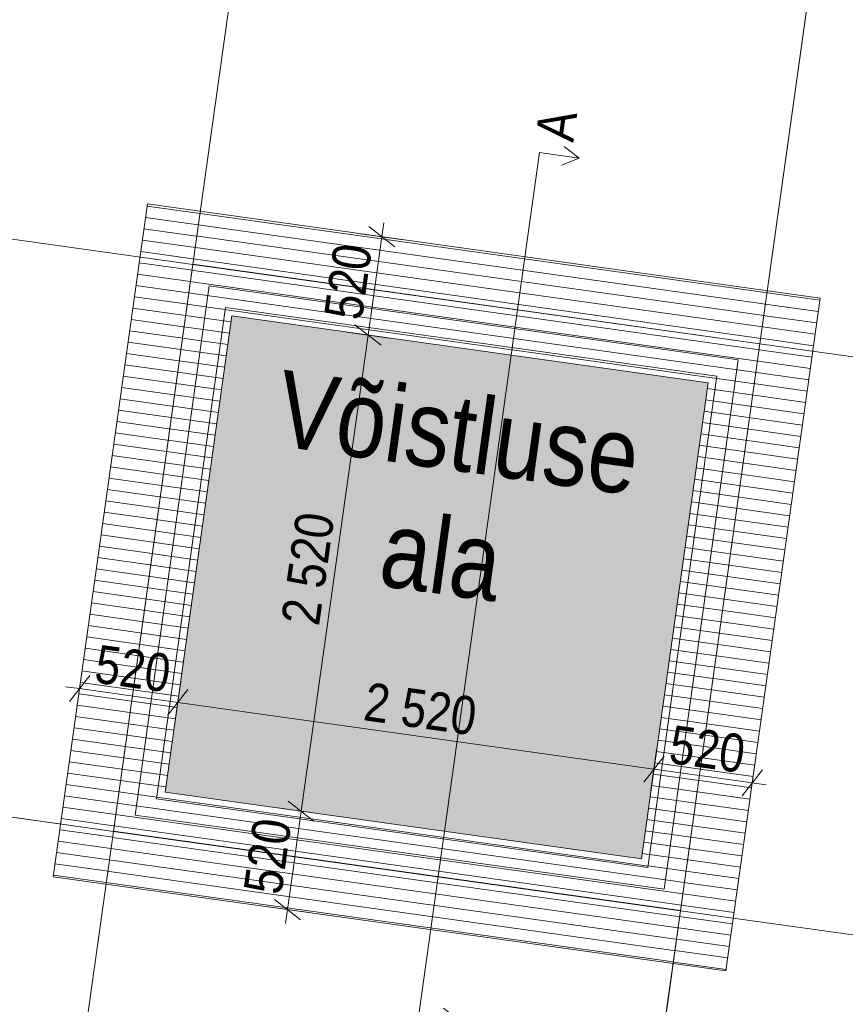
# Model space of a CAD drawing. Header units: millimetres. Extents: x 74467 to 235410, y -65 to 114857.
# Tile 155 of 256: x 101035 to 105362, y 71684 to 76843. Entities that reach past the tile are written whole.
import ezdxf

# ---------------------------------------------------------------- set-up
doc = ezdxf.new("R2010")
doc.units = ezdxf.units.MM
doc.header["$MEASUREMENT"] = 0
doc.linetypes.add('Wipeout_Contour', pattern=[1000, 0, -1000])
doc.layers.add('00 Kunstikonkursi LÜ jaoks asendi 2D', color=7, linetype='Continuous')
doc.styles.add('GENERATED_STYLE_4', font='txt', dxfattribs={"width": 0.84})
doc.dimstyles.new('GENERATED_STYLE__4', dxfattribs={"dimtxt": 200, "dimasz": 114, "dimexe": 0.18, "dimexo": 3, "dimgap": 0, "dimtad": 1, "dimdec": 0, "dimzin": 0, "dimdsep": 46, "dimtxsty": 'GENERATED_STYLE_4', "dimblk": 'ARROWHEAD_2', "dimblk1": 'ARROWHEAD_2', "dimblk2": 'ARROWHEAD_2', "dimcen": 0.09, "dimclrd": 5, "dimclre": 5, "dimclrt": 5, "dimadec": 1, "dimazin": 0, "dimtfac": 1, "dimtdec": 4, "dimtmove": 0, "dimatfit": 3, "dimfxl": 0, "dimtolj": 1, "dimtzin": 0, "dimarcsym": 0})

# ---------------------------------------------------------------- blocks, each defined once
blk = doc.blocks.new('Polyline_1_1', base_point=(103967.1, 76117.6))
at = {"layer": '00 Kunstikonkursi LÜ jaoks asendi 2D', "color": 141, "linetype": 'Continuous', "lineweight": 13, "true_color": 0x83cfe1}
for p, q in [((103967.1, 76117.6), (103888.3, 76179.1)), ((103967.1, 76117.6), (103874.4, 76080.1)), ((103334.6, 71601.7), (103255.8, 71663.2)), ((103334.6, 71601.7), (103241.9, 71564.2))]:
    blk.add_line(p, q, dxfattribs=at)
at = {"layer": '00 Kunstikonkursi LÜ jaoks asendi 2D', "color": 141, "linetype": 'Continuous', "lineweight": 13, "true_color": 0x83cfe1, "flags": 128}
blk.add_lwpolyline([(103967.1, 76117.6), (103758.8, 76146.8), (103126.3, 71630.9), (103334.6, 71601.7)], dxfattribs=at)
blk = doc.blocks.new('*D3160')
at = {"layer": '00 Kunstikonkursi LÜ jaoks asendi 2D', "color": 5, "linetype": 'Continuous', "lineweight": 13}
for p, q in [((104305.5, 72847.9), (104412.1, 72984.4)), ((104873.8, 72844), (104358.8, 72916.2)), ((104820.5, 72775.8), (104927, 72912.3)), ((104889.4, 72955.5), (104858.2, 72732.6)), ((104946.4, 72833.9), (104873.8, 72844))]:
    blk.add_line(p, q, dxfattribs=at)
at = {"layer": '00 Kunstikonkursi LÜ jaoks asendi 2D', "color": 5, "lineweight": 13, "insert": (104430.5, 72946.5), "char_height": 200, "attachment_point": 7, "rotation": 352.027, "style": 'GENERATED_STYLE_4'}
blk.add_mtext('\\A1;{\\pql;\\fArial|b0|i0|c0|p34;520}', dxfattribs=at)
blk = doc.blocks.new('ARROWHEAD_2')
at = {"color": 0, "linetype": 'Continuous', "lineweight": 0}
for p, q in [((-0.378, -0.655), (0.378, 0.655)), ((0, 0), (-1, 0))]:
    blk.add_line(p, q, dxfattribs=at)
blk = doc.blocks.new('*D3161')
at = {"layer": '00 Kunstikonkursi LÜ jaoks asendi 2D', "color": 5, "linetype": 'Continuous', "lineweight": 13}
for p, q in [((101809.9, 73197.4), (101916.4, 73334)), ((104358.8, 72916.2), (101863.1, 73265.7)), ((104374.4, 73027.6), (104343.2, 72804.8)), ((104305.5, 72847.9), (104412.1, 72984.4)), ((104873.8, 72844), (104358.8, 72916.2))]:
    blk.add_line(p, q, dxfattribs=at)
at = {"layer": '00 Kunstikonkursi LÜ jaoks asendi 2D', "color": 5, "lineweight": 13, "insert": (102829.6, 73170.7), "char_height": 200, "attachment_point": 7, "rotation": 352.027, "style": 'GENERATED_STYLE_4'}
blk.add_mtext('\\A1;{\\pql;\\fArial|b0|i0|c0|p34;2\xa0520}', dxfattribs=at)
blk = doc.blocks.new('*D3162')
at = {"layer": '00 Kunstikonkursi LÜ jaoks asendi 2D', "color": 5, "linetype": 'Continuous', "lineweight": 13}
for p, q in [((101363.8, 73449.3), (101332.6, 73226.4)), ((101401.5, 73406.1), (101294.9, 73269.6)), ((101878.7, 73377.1), (101847.5, 73154.3)), ((101348.2, 73337.8), (101275.5, 73348)), ((101863.1, 73265.7), (101348.2, 73337.8)), ((101809.9, 73197.4), (101916.4, 73334)), ((104358.8, 72916.2), (101863.1, 73265.7))]:
    blk.add_line(p, q, dxfattribs=at)
at = {"layer": '00 Kunstikonkursi LÜ jaoks asendi 2D', "color": 5, "lineweight": 13, "insert": (101419.9, 73368.2), "char_height": 200, "attachment_point": 7, "rotation": 352.027, "style": 'GENERATED_STYLE_4'}
blk.add_mtext('\\A1;{\\pql;\\fArial|b0|i0|c0|p34;520}', dxfattribs=at)
blk = doc.blocks.new('*D3163')
at = {"layer": '00 Kunstikonkursi LÜ jaoks asendi 2D', "color": 5, "linetype": 'Continuous', "lineweight": 13}
for p, q in [((103000.5, 75652.3), (102864, 75758.9)), ((102942.4, 75778.2), (102932.2, 75705.6)), ((102820.8, 75721.2), (103043.6, 75690)), ((102932.2, 75705.6), (102860.1, 75190.6)), ((102928.4, 75137.3), (102791.8, 75243.9)), ((102860.1, 75190.6), (102510.6, 72695)), ((102748.7, 75206.2), (102971.5, 75175))]:
    blk.add_line(p, q, dxfattribs=at)
at = {"layer": '00 Kunstikonkursi LÜ jaoks asendi 2D', "color": 5, "lineweight": 13, "insert": (102829.8, 75262.4), "char_height": 200, "attachment_point": 7, "rotation": 82.027, "style": 'GENERATED_STYLE_4'}
blk.add_mtext('\\A1;{\\pql;\\fArial|b0|i0|c0|p34;520}', dxfattribs=at)
blk = doc.blocks.new('*D3164')
at = {"layer": '00 Kunstikonkursi LÜ jaoks asendi 2D', "color": 5, "linetype": 'Continuous', "lineweight": 13}
for p, q in [((102928.4, 75137.3), (102791.8, 75243.9)), ((102860.1, 75190.6), (102510.6, 72695)), ((102748.7, 75206.2), (102971.5, 75175)), ((102399.1, 72710.6), (102622, 72679.4)), ((102578.8, 72641.7), (102442.3, 72748.3)), ((102510.6, 72695), (102438.4, 72180))]:
    blk.add_line(p, q, dxfattribs=at)
at = {"layer": '00 Kunstikonkursi LÜ jaoks asendi 2D', "color": 5, "lineweight": 13, "insert": (102605.5, 73661.4), "char_height": 200, "attachment_point": 7, "rotation": 82.027, "style": 'GENERATED_STYLE_4'}
blk.add_mtext('\\A1;{\\pql;\\fArial|b0|i0|c0|p34;2\xa0520}', dxfattribs=at)
blk = doc.blocks.new('*D3165')
at = {"layer": '00 Kunstikonkursi LÜ jaoks asendi 2D', "color": 5, "linetype": 'Continuous', "lineweight": 13}
for p, q in [((102399.1, 72710.6), (102622, 72679.4)), ((102578.8, 72641.7), (102442.3, 72748.3)), ((102510.6, 72695), (102438.4, 72180)), ((102327, 72195.6), (102549.8, 72164.4)), ((102370.2, 72233.3), (102506.7, 72126.7)), ((102438.4, 72180), (102428.3, 72107.4))]:
    blk.add_line(p, q, dxfattribs=at)
at = {"layer": '00 Kunstikonkursi LÜ jaoks asendi 2D', "color": 5, "lineweight": 13, "insert": (102408.1, 72251.8), "char_height": 200, "attachment_point": 7, "rotation": 82.027, "style": 'GENERATED_STYLE_4'}
blk.add_mtext('\\A1;{\\pql;\\fArial|b0|i0|c0|p34;520}', dxfattribs=at)

msp = doc.modelspace()

# ---------------------------------------------------------------- wipeouts: each hides what was drawn before it
at = {"color": 254, "linetype": 'Wipeout_Contour', "lineweight": 0, "ltscale": 1079437.669537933}
msp.add_wipeout([(97704, 70132.8), (98144.5, 70071.1), (100635.8, 87858.8), (121333.8, 84960), (118963.7, 68037.1), (119411.7, 68027.3), (121836.4, 85338.7), (100257, 88361.1)], dxfattribs=at).dxf.layer = '00 Kunstikonkursi LÜ jaoks asendi 2D'

# ---------------------------------------------------------------- next in the draw order: wipeouts: each hides what was drawn before it
at = {"color": 254, "linetype": 'Wipeout_Contour', "lineweight": 0, "ltscale": 524712.476773}
msp.add_wipeout([(105329.9, 78115.5), (104913.8, 75144.5), (107884.8, 74728.4), (108301, 77699.4)], dxfattribs=at).dxf.layer = '00 Kunstikonkursi LÜ jaoks asendi 2D'
at = {"color": 254, "linetype": 'Wipeout_Contour', "lineweight": 0, "ltscale": 499121.736883}
msp.add_wipeout([(98971.7, 75976.9), (98555.6, 73005.9), (101526.6, 72589.8), (101942.7, 75560.8)], dxfattribs=at).dxf.layer = '00 Kunstikonkursi LÜ jaoks asendi 2D'
at = {"color": 254, "linetype": 'Wipeout_Contour', "lineweight": 0, "ltscale": 766951.813169}
msp.add_wipeout([(104086.7, 69238.8), (107057.5, 68822.7), (107468.6, 71757.4), (107468.8, 71757.4), (107468.8, 71757.6), (104497.7, 72173.7)], dxfattribs=at).dxf.layer = '00 Kunstikonkursi LÜ jaoks asendi 2D'

# ---------------------------------------------------------------- next in the draw order: linework, layer by layer
at = {"layer": '00 Kunstikonkursi LÜ jaoks asendi 2D', "color": 63, "linetype": 'Continuous', "lineweight": 13, "true_color": 0xbcc992}
for p, q in [((105329.9, 78115.5), (104913.8, 75144.5)), ((101942.7, 75560.8), (98971.7, 75976.9)), ((101526.6, 72589.8), (101942.7, 75560.8)), ((104913.8, 75144.5), (107884.8, 74728.4)), ((98555.6, 73005.9), (101526.6, 72589.8)), ((104497.7, 72173.7), (104086.7, 69238.8)), ((107468.8, 71757.6), (104497.7, 72173.7))]:
    msp.add_line(p, q, dxfattribs=at)
at = {"layer": '00 Kunstikonkursi LÜ jaoks asendi 2D', "color": 7, "linetype": 'Continuous', "lineweight": 13, "flags": 128}
msp.add_lwpolyline([(105329.9, 78115.5), (104913.8, 75144.5), (107884.8, 74728.4), (108301, 77699.4)], close=True, dxfattribs=at)

# ---------------------------------------------------------------- next in the draw order: wipeouts: each hides what was drawn before it
at = {"color": 254, "linetype": 'Wipeout_Contour', "lineweight": 0, "ltscale": 507605.780471}
msp.add_wipeout([(99387.8, 78947.9), (98971.7, 75976.9), (101942.7, 75560.8), (102358.9, 78531.8)], dxfattribs=at).dxf.layer = '00 Kunstikonkursi LÜ jaoks asendi 2D'
at = {"color": 254, "linetype": 'Wipeout_Contour', "lineweight": 0, "ltscale": 490834.271378}
msp.add_wipeout([(98144.5, 70071.1), (101115.5, 69655), (101526.6, 72589.8), (98555.6, 73005.9)], dxfattribs=at).dxf.layer = '00 Kunstikonkursi LÜ jaoks asendi 2D'

# ---------------------------------------------------------------- next in the draw order: linework, layer by layer
at = {"layer": '00 Kunstikonkursi LÜ jaoks asendi 2D', "color": 63, "linetype": 'Continuous', "lineweight": 13, "true_color": 0xbcc992}
for p, q in [((101942.7, 75560.8), (102358.9, 78531.8)), ((98971.7, 75976.9), (101942.7, 75560.8)), ((101526.6, 72589.8), (98555.6, 73005.9)), ((101115.5, 69655), (101526.6, 72589.8))]:
    msp.add_line(p, q, dxfattribs=at)
at = {"layer": '00 Kunstikonkursi LÜ jaoks asendi 2D', "color": 7, "linetype": 'Continuous', "lineweight": 13, "flags": 128}
msp.add_lwpolyline([(98144.5, 70071.1), (101115.5, 69655), (101526.6, 72589.8), (98555.6, 73005.9)], close=True, dxfattribs=at)

# ---------------------------------------------------------------- next in the draw order: wipeouts: each hides what was drawn before it
at = {"color": 254, "linetype": 'Wipeout_Contour', "lineweight": 0, "ltscale": 499604.078279}
msp.add_wipeout([(101115.6, 69654.9), (104086.6, 69238.8), (104497.7, 72173.7), (101526.6, 72589.8)], dxfattribs=at).dxf.layer = '00 Kunstikonkursi LÜ jaoks asendi 2D'

# ---------------------------------------------------------------- next in the draw order: linework, layer by layer
at = {"layer": '00 Kunstikonkursi LÜ jaoks asendi 2D', "color": 63, "linetype": 'Continuous', "lineweight": 13, "true_color": 0xbcc992}
for p, q in [((101526.6, 72589.8), (101115.6, 69654.9)), ((104497.7, 72173.7), (101526.6, 72589.8)), ((104086.6, 69238.8), (104497.7, 72173.7))]:
    msp.add_line(p, q, dxfattribs=at)

# ---------------------------------------------------------------- next in the draw order: wipeouts: each hides what was drawn before it
at = {"color": 254, "linetype": 'Wipeout_Contour', "lineweight": 0, "ltscale": 516509.518782}
msp.add_wipeout([(104913.8, 75144.5), (104497.7, 72173.5), (107468.7, 71757.4), (107884.9, 74728.4)], dxfattribs=at).dxf.layer = '00 Kunstikonkursi LÜ jaoks asendi 2D'

# ---------------------------------------------------------------- next in the draw order: linework, layer by layer
at = {"layer": '00 Kunstikonkursi LÜ jaoks asendi 2D', "color": 63, "linetype": 'Continuous', "lineweight": 13, "true_color": 0xbcc992}
for p, q in [((104913.8, 75144.5), (104497.7, 72173.5)), ((107884.9, 74728.4), (104913.8, 75144.5)), ((104497.7, 72173.5), (107468.7, 71757.4))]:
    msp.add_line(p, q, dxfattribs=at)

# ---------------------------------------------------------------- next in the draw order: wipeouts: each hides what was drawn before it
at = {"color": 254, "linetype": 'Wipeout_Contour', "lineweight": 0, "ltscale": 516090.733235}
msp.add_wipeout([(102358.9, 78531.8), (101942.8, 75560.8), (104913.7, 75144.7), (105329.9, 78115.7)], dxfattribs=at).dxf.layer = '00 Kunstikonkursi LÜ jaoks asendi 2D'

# ---------------------------------------------------------------- next in the draw order: linework, layer by layer
at = {"layer": '00 Kunstikonkursi LÜ jaoks asendi 2D', "color": 63, "linetype": 'Continuous', "lineweight": 13, "true_color": 0xbcc992}
for p, q in [((102358.9, 78531.8), (101942.8, 75560.8)), ((104913.7, 75144.7), (105329.9, 78115.7)), ((101942.8, 75560.8), (104913.7, 75144.7))]:
    msp.add_line(p, q, dxfattribs=at)

# ---------------------------------------------------------------- next in the draw order: texts
at = {"layer": '00 Kunstikonkursi LÜ jaoks asendi 2D', "color": 141, "linetype": 'Continuous', "lineweight": 13, "true_color": 0x83cfe1, "insert": (103935.5, 76196.8), "char_height": 200, "attachment_point": 7, "rotation": 82.027, "style": 'GENERATED_STYLE_4'}
msp.add_mtext('\\A1;{\\pql;\\fArial|b0|i0|c0|p34;A}', dxfattribs=at)

# ---------------------------------------------------------------- next in the draw order: wipeouts: each hides what was drawn before it
at = {"color": 254, "linetype": 'Wipeout_Contour', "lineweight": 0, "ltscale": 507739.775613}
msp.add_wipeout([(102112.9, 75335.4), (101752.2, 72760.6), (104327, 72399.9), (104687.7, 74974.7)], dxfattribs=at).dxf.layer = '00 Kunstikonkursi LÜ jaoks asendi 2D'

# ---------------------------------------------------------------- next in the draw order: hatches: boundary and pattern name
at = {"layer": '00 Kunstikonkursi LÜ jaoks asendi 2D', "linetype": 'Continuous', "lineweight": 13, "true_color": 0xe1d3c2}
h = msp.add_hatch(dxfattribs=at)
h.set_pattern_fill('Vineer_0001', color=254, style=0, pattern_type=2)
h.set_pattern_definition([(352.027, (103207.13, 73777.52), (8.3224, 59.42), [])])
h.paths.add_polyline_path([(105229.5, 75383.8), (101703.9, 75877.6), (101210.1, 72352), (104735.7, 71858.3)])
h.paths.add_polyline_path([(102146.7, 75290.5), (104642.4, 74941), (104292.8, 72445.4), (101797.2, 72794.9)], flags=0)
at = {"layer": '00 Kunstikonkursi LÜ jaoks asendi 2D', "linetype": 'Continuous', "lineweight": 0, "true_color": 0xff414a}
msp.add_hatch(color=20, dxfattribs=at).paths.add_polyline_path([(102146.7, 75290.5), (104642.4, 74941), (104292.8, 72445.4), (101797.2, 72794.9)])

# ---------------------------------------------------------------- next in the draw order: linework, layer by layer
at = {"layer": '00 Kunstikonkursi LÜ jaoks asendi 2D', "color": 63, "linetype": 'Continuous', "lineweight": 13, "true_color": 0xbcc992}
for p, q in [((102112.9, 75335.4), (101752.2, 72760.6)), ((104687.7, 74974.7), (102112.9, 75335.4)), ((104327, 72399.9), (104687.7, 74974.7)), ((101752.2, 72760.6), (104327, 72399.9))]:
    msp.add_line(p, q, dxfattribs=at)
at = {"layer": '00 Kunstikonkursi LÜ jaoks asendi 2D', "color": 7, "linetype": 'Continuous', "lineweight": 13, "flags": 128}
for points in [[(105229.5, 75383.8), (101703.9, 75877.6), (101210.1, 72352), (104735.7, 71858.3)], [(104800.3, 75060.4), (102027.4, 75448.5), (101639.2, 72675.5), (104412.2, 72287.3)], [(102112.9, 75335.4), (104687.7, 74974.7), (104327, 72399.9), (101752.2, 72760.6)], [(101752.2, 72760.6), (104327, 72399.9), (104687.7, 74974.7), (102112.9, 75335.4)], [(102112.9, 75335.4), (104687.7, 74974.7), (104327, 72399.9), (101752.2, 72760.6)], [(102146.7, 75290.5), (104642.4, 74941), (104292.8, 72445.4), (101797.2, 72794.9)], [(104642.4, 74941), (102146.7, 75290.5), (101797.2, 72794.9), (104292.8, 72445.4)]]:
    msp.add_lwpolyline(points, close=True, dxfattribs=at)
at = {"layer": '00 Kunstikonkursi LÜ jaoks asendi 2D', "color": 252, "linetype": 'Continuous', "lineweight": 13, "true_color": 0x8c8d8c, "flags": 128}
msp.add_lwpolyline([(101942.2, 75561.4), (101526.3, 72590.3), (104497.4, 72174.4), (104913.2, 75145.5)], close=True, dxfattribs=at)
at = {"layer": '00 Kunstikonkursi LÜ jaoks asendi 2D', "color": 7, "linetype": 'Continuous', "lineweight": 13, "flags": 128}
msp.add_lwpolyline([(101752.2, 72760.6), (102112.9, 75335.4), (104687.7, 74974.7), (104327, 72399.9)], dxfattribs=at)

# ---------------------------------------------------------------- next in the draw order: block references
at = {"layer": '00 Kunstikonkursi LÜ jaoks asendi 2D', "color": 141, "linetype": 'Continuous', "lineweight": 13, "true_color": 0x83cfe1}
msp.add_blockref('Polyline_1_1', (103967.1, 76117.6), dxfattribs=at)

# ---------------------------------------------------------------- next in the draw order: texts
at = {"layer": '00 Kunstikonkursi LÜ jaoks asendi 2D', "color": 7, "linetype": 'Continuous', "lineweight": 13, "insert": (103216.1, 73831.1), "char_height": 400, "attachment_point": 8, "rotation": 352.0978, "line_spacing_factor": 0.976885, "style": 'GENERATED_STYLE_4'}
msp.add_mtext('\\A1;{\\pqc;\\fArial|b0|i0|c0|p34;Võistluse\\P\\pqc;\\fArial|b0|i0|c0|p34;ala}', dxfattribs=at)

# ---------------------------------------------------------------- next in the draw order: dimensions: what is measured, and where the dimension line sits
at = {"layer": '00 Kunstikonkursi LÜ jaoks asendi 2D', "color": 5, "linetype": 'Continuous', "lineweight": 13}
for base, p1, p2, angle, picture, middle, turn in [((102860.1, 75190.6), (103333, 75649.5), (103232.2, 75138.5), 262.027, '*D3163', (102763.4, 75509.5), 82.027), ((102510.6, 72695), (103232.2, 75138.5), (102795.1, 72655.1), 262.027, '*D3164', (102555.5, 74025.1), 82.027), ((101863.1, 73265.7), (104415.8, 73322.9), (101856.3, 73216.5), 172.027, '*D3161', (103193.3, 73220.8), 352.027), ((101348.2, 73337.8), (101856.3, 73216.5), (101350.1, 73351.7), 172.027, '*D3162', (101667, 73434.6), 352.027), ((104358.8, 72916.2), (104933.3, 73268.9), (104415.8, 73322.9), 172.027, '*D3160', (104677.6, 73012.9), 352.027), ((102438.4, 72180), (102795.1, 72655.1), (102686.8, 72145.2), 262.027, '*D3165', (102341.7, 72498.8), 82.027)]:
    dim = msp.add_linear_dim(base=base, p1=p1, p2=p2, angle=angle, dimstyle='GENERATED_STYLE__4', dxfattribs=at)
    dim.commit()
    dim.dimension.update_dxf_attribs({"geometry": picture, "text_midpoint": middle, "dimtype": 160, "text_rotation": turn})

doc.saveas('drawing.dxf')
